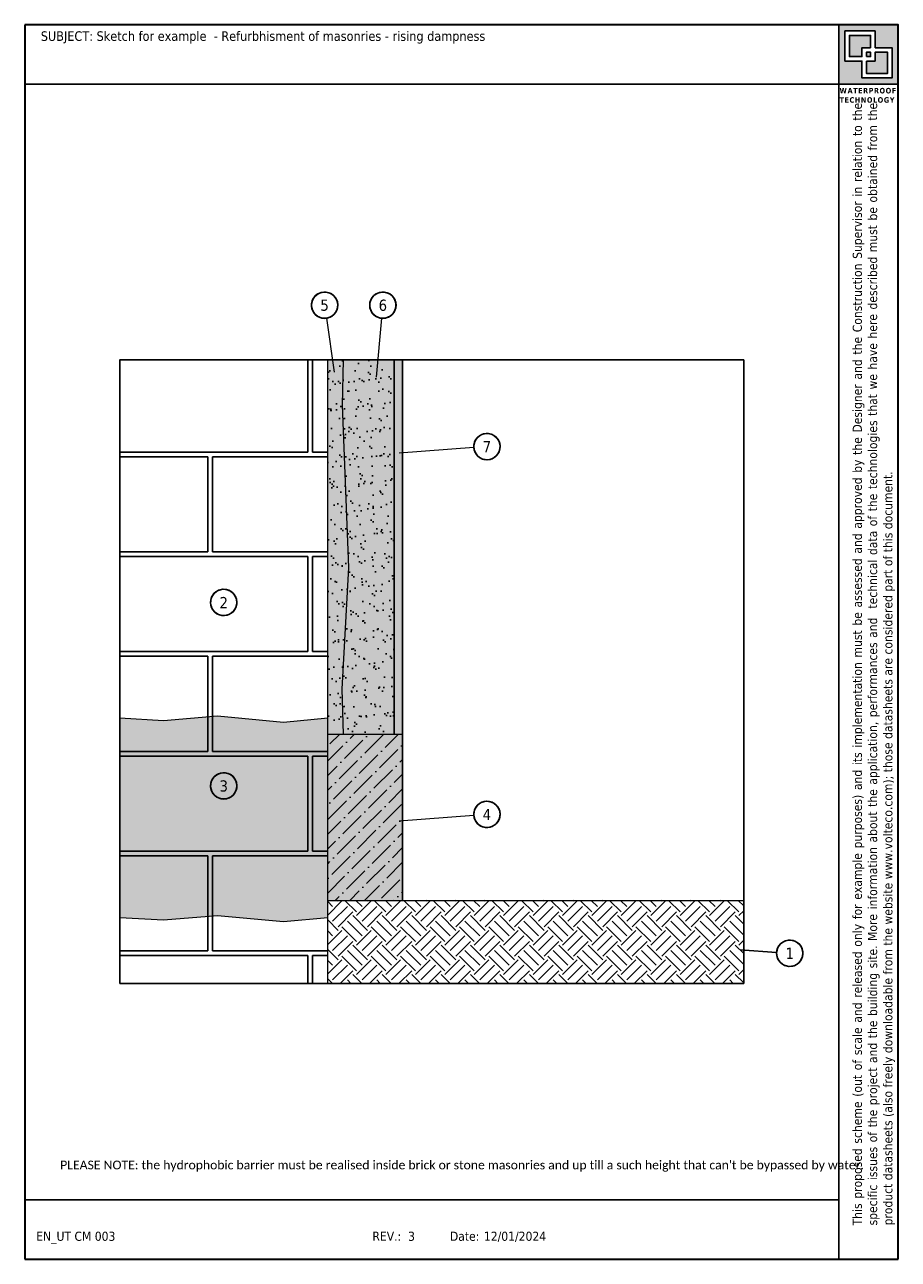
# Model space of a CAD drawing. Header units: millimetres. Extents: x 2758.2 to 2779.2, y 1515.2 to 1544.9.
import ezdxf
from ezdxf.enums import TextEntityAlignment as Align

# ---------------------------------------------------------------- set-up
doc = ezdxf.new("R2010")
doc.units = ezdxf.units.MM
doc.linetypes.add('CONTINUA', pattern=[0])
doc.layers.add('0.4', color=7, linetype='CONTINUA', lineweight=30)
doc.layers.add('163', color=7, linetype='CONTINUA')
doc.layers.add('contorno', color=6, linetype='Continuous', plot=False)
doc.layers.add('nascosto', color=7, linetype='Continuous', lineweight=25, plot=False)
doc.styles.add('tahoma', font='tahoma.ttf', dxfattribs={"height": 0.3})
pattern_1 = [(37.5, (-72436.50565, 8050.5501), (-0.015118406, 0.4624377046), [0, -0.3648, 0, -0.408, 0, -0.39]), (7.5, (-72436.50565, 8050.5501), (0.4247464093, 0.6773150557), [0, -0.1968, 0, -0.3288, 0, -0.126]), (327.5, (-72436.80085, 8050.5501), (0.7473940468, 0.0013581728), [0, -0.12, 0, -0.432, 0, -0.564]), (317.5, (-72436.80085, 8050.5501), (0.721470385, 0.2106421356), [0, -0.06, 0, -0.2832, 0, -0.324])]

msp = doc.modelspace()

# ---------------------------------------------------------------- hatches: boundary and pattern name
at = {"linetype": 'Continuous', "ltscale": 2}
h = msp.add_hatch(dxfattribs=at)
h.set_pattern_fill('AR-B816C', color=256, scale=0.3, style=0)
h.set_pattern_definition([(0, (-72436.5057, 8050.55), (2.4, 2.4), [4.6875, -0.1125]), (0, (-72438.9057, 8050.6626), (2.4, 2.4), [4.6875, -0.1125]), (90, (-72436.5057, 8050.55), (-2.4, 2.4), [-2.5125, 2.2875]), (90, (-72436.6182, 8050.55), (-2.4, 2.4), [-2.5125, 2.2875])])
h.paths.add_polyline_path([(2765.465, 1536.881), (2760.465, 1536.881), (2760.465, 1521.881), (2765.465, 1521.881)])
h = msp.add_hatch()
h.set_pattern_fill('AR-SAND', color=256, scale=0.24)
h.set_pattern_definition(pattern_1)
h.paths.add_polyline_path([(2765.465, 1527.881), (2765.893, 1527.881), (2765.963, 1531.89), (2765.808, 1535.797), (2765.835, 1536.881), (2765.465, 1536.881)])
h.paths.add_polyline_path([(2765.893, 1527.881), (2767.065, 1527.881), (2767.065, 1536.881), (2765.835, 1536.881), (2765.808, 1535.797), (2765.963, 1531.89)])
h = msp.add_hatch()
h.set_pattern_fill('AR-SAND', color=256, scale=0.24)
h.set_pattern_definition(pattern_1)
h.paths.add_polyline_path([(2765.893, 1527.881), (2767.065, 1527.881), (2767.065, 1536.881), (2765.835, 1536.881), (2765.808, 1535.797), (2765.963, 1531.89)])
h = msp.add_hatch()
h.set_pattern_fill('EARTH', color=8, scale=2, angle=45)
h.set_pattern_definition([(45, (-72436.50565, 8050.5501), (0, 0.7071067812), [0.5, -0.5]), (45, (-72436.63824, 8050.6827), (0, 0.7071067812), [0.5, -0.5]), (45, (-72436.7708, 8050.81527), (0, 0.7071067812), [0.5, -0.5]), (135, (-72436.7708, 8050.90365), (-0.7071067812, 6e-17), [0.5, -0.5]), (135, (-72436.63824, 8051.03624), (-0.7071067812, 6e-17), [0.5, -0.5]), (135, (-72436.50565, 8051.1688), (-0.7071067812, 6e-17), [0.5, -0.5])])
h.paths.add_polyline_path([(2775.465, 1523.881), (2765.465, 1523.881), (2765.465, 1521.881), (2775.465, 1521.881)])
at = {"layer": '0.4'}
h = msp.add_hatch(color=252, dxfattribs=at)
h.dxf.hatch_style = 1
h.paths.add_polyline_path([(2779.181, 1544.946), (2777.75, 1544.946), (2777.75, 1543.516), (2779.181, 1543.516)])
h.paths.add_polyline_path([(2777.899, 1544.795), (2778.623, 1544.795), (2778.623, 1544.39), (2779.031, 1544.39), (2779.031, 1543.667), (2778.308, 1543.667), (2778.308, 1544.072), (2777.899, 1544.072)], flags=16)
h.paths.add_polyline_path([(2778.006, 1544.688), (2778.516, 1544.688), (2778.516, 1544.39), (2778.308, 1544.39), (2778.308, 1544.178), (2778.006, 1544.178)], flags=0)
h.paths.add_polyline_path([(2778.414, 1544.283), (2778.516, 1544.283), (2778.516, 1544.178), (2778.414, 1544.178)], flags=0)
h.paths.add_polyline_path([(2778.414, 1544.072), (2778.623, 1544.072), (2778.623, 1544.283), (2778.924, 1544.283), (2778.924, 1543.774), (2778.414, 1543.774)], flags=0)
h.paths.add_polyline_path([(2778.516, 1544.688), (2778.006, 1544.688), (2778.006, 1544.178), (2778.308, 1544.178), (2778.308, 1544.39), (2778.516, 1544.39)], flags=0)
h.paths.add_polyline_path([(2778.516, 1544.283), (2778.414, 1544.283), (2778.414, 1544.178), (2778.516, 1544.178)], flags=0)
h.paths.add_polyline_path([(2778.924, 1544.283), (2778.623, 1544.283), (2778.623, 1544.072), (2778.414, 1544.072), (2778.414, 1543.774), (2778.924, 1543.774)], flags=0)
h = msp.add_hatch(color=252, dxfattribs=at)
h.dxf.hatch_style = 1
h.paths.add_polyline_path([(2778.516, 1544.688), (2778.006, 1544.688), (2778.006, 1544.178), (2778.308, 1544.178), (2778.308, 1544.39), (2778.516, 1544.39)])
h.paths.add_polyline_path([(2778.516, 1544.283), (2778.414, 1544.283), (2778.414, 1544.178), (2778.516, 1544.178)], flags=17)
h.paths.add_polyline_path([(2778.924, 1544.283), (2778.623, 1544.283), (2778.623, 1544.072), (2778.414, 1544.072), (2778.414, 1543.774), (2778.924, 1543.774)])
at = {"layer": '0.4', "lineweight": 0}
h = msp.add_hatch(color=42, dxfattribs=at)
h.dxf.hatch_style = 1
h.paths.add_polyline_path([(2765.893, 1527.881), (2767.065, 1527.881), (2767.065, 1536.881), (2765.835, 1536.881), (2765.808, 1535.797), (2765.963, 1531.89)])
h.paths.add_polyline_path([(2765.465, 1527.881), (2765.893, 1527.881), (2765.963, 1531.89), (2765.808, 1535.797), (2765.835, 1536.881), (2765.465, 1536.881)])
at = {"layer": '0.4', "lineweight": 0, "true_color": 0xf8f6b0}
h = msp.add_hatch(color=51, dxfattribs=at)
h.dxf.hatch_style = 1
h.paths.add_polyline_path([(2767.065, 1527.881), (2767.265, 1527.881), (2767.265, 1536.881), (2767.065, 1536.881)])
at = {"layer": '0.4', "lineweight": 0}
h = msp.add_hatch(color=111, dxfattribs=at)
h.dxf.hatch_style = 1
h.paths.add_polyline_path([(2765.465, 1528.268), (2764.402, 1528.171), (2762.813, 1528.317), (2761.514, 1528.209), (2760.465, 1528.268), (2760.465, 1523.468), (2761.514, 1523.409), (2762.813, 1523.517), (2764.402, 1523.371), (2765.465, 1523.468)])
h = msp.add_hatch(color=253, dxfattribs=at)
h.dxf.hatch_style = 1
h.paths.add_polyline_path([(2765.465, 1523.881), (2767.265, 1523.881), (2767.265, 1527.881), (2765.465, 1527.881)])
h = msp.add_hatch(dxfattribs=at)
h.set_pattern_fill('ANSI36', color=256, scale=2)
h.set_pattern_definition([(45, (-72194.87395, 8052.82434), (0.1325825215, 0.4861359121), [0.625, -0.125, 0, -0.125])])
h.paths.add_polyline_path([(2767.265, 1527.881), (2765.465, 1527.881), (2765.465, 1523.881), (2767.265, 1523.881)])

# ---------------------------------------------------------------- linework, layer by layer
for p, q in [((2767.065, 1527.881), (2767.065, 1536.881)), ((2767.265, 1523.881), (2767.265, 1536.881))]:
    msp.add_line(p, q)
for centre in [(2765.39, 1538.198), (2766.79, 1538.198), (2769.292, 1534.796), (2762.965, 1531.048), (2762.965, 1526.635), (2769.292, 1525.948)]:
    msp.add_circle(centre, 0.316)
for p, q in [((2765.435, 1537.885), (2765.623, 1536.584)), ((2766.761, 1537.884), (2766.633, 1536.468)), ((2765.465, 1521.881), (2765.465, 1536.881)), ((2768.977, 1534.773), (2767.181, 1534.639)), ((2765.465, 1527.881), (2767.265, 1527.881)), ((2768.977, 1525.924), (2767.181, 1525.79)), ((2765.465, 1523.881), (2775.465, 1523.881))]:
    msp.add_line(p, q, dxfattribs=at)
for points in [[(2765.835, 1536.881), (2765.808, 1535.797), (2765.963, 1531.89), (2765.801, 1528.965), (2765.835, 1527.881)], [(2760.465, 1528.268), (2761.514, 1528.209), (2762.813, 1528.317), (2764.402, 1528.171), (2765.465, 1528.268)], [(2760.465, 1523.468), (2761.514, 1523.409), (2762.813, 1523.517), (2764.402, 1523.371), (2765.465, 1523.468)]]:
    msp.add_lwpolyline(points, dxfattribs=at)
at = {"layer": '163', "color": 7}
msp.add_line((2776.256, 1522.63), (2775.381, 1522.691), dxfattribs=at)
msp.add_circle((2776.572, 1522.608), 0.316, dxfattribs=at)
for centre, start, end in [((2765.39, 1538.198), 70.9306, 70.3025), ((2766.79, 1538.198), 70.9306, 70.3025), ((2769.292, 1534.796), 70.9306, 70.3025), ((2762.965, 1531.048), 70.9306, 70.3025), ((2762.965, 1526.635), 70.9306, 70.3025), ((2769.292, 1525.948), 70.9306, 70.3025), ((2776.572, 1522.608), 109.6975, 109.0694)]:
    msp.add_arc(centre, 0.316, start, end, dxfattribs=at)
at = {"layer": 'contorno', "color": 4}
for p, q in [((2777.75, 1543.516), (2758.181, 1543.516)), ((2777.75, 1543.516), (2777.75, 1515.246)), ((2777.75, 1516.676), (2758.181, 1516.676))]:
    msp.add_line(p, q, dxfattribs=at)
for points in [[(2777.75, 1544.946), (2779.181, 1544.946), (2779.181, 1543.516), (2777.75, 1543.516)], [(2778.623, 1544.39), (2779.031, 1544.39), (2779.031, 1543.667), (2778.308, 1543.667), (2778.308, 1544.072), (2777.899, 1544.072), (2777.899, 1544.795), (2778.623, 1544.795)], [(2778.516, 1544.39), (2778.516, 1544.688), (2778.006, 1544.688), (2778.006, 1544.178), (2778.308, 1544.178), (2778.308, 1544.39)], [(2778.414, 1544.178), (2778.414, 1544.283), (2778.516, 1544.283), (2778.516, 1544.178)], [(2778.414, 1544.072), (2778.623, 1544.072), (2778.623, 1544.283), (2778.924, 1544.283), (2778.924, 1543.774), (2778.414, 1543.774)], [(2760.465, 1521.881), (2775.465, 1521.881), (2775.465, 1536.881), (2760.465, 1536.881)], [(2760.465, 1521.881), (2775.465, 1521.881), (2775.465, 1536.881), (2760.465, 1536.881)]]:
    msp.add_lwpolyline(points, close=True, dxfattribs=at)
at = {"layer": 'nascosto', "color": 4, "linetype": 'CONTINUA', "lineweight": 30}
for p, q in [((2758.181, 1544.946), (2758.181, 1515.246)), ((2779.181, 1544.946), (2758.181, 1544.946)), ((2779.181, 1515.246), (2779.181, 1544.946)), ((2758.181, 1515.246), (2779.181, 1515.246))]:
    msp.add_line(p, q, dxfattribs=at)

# ---------------------------------------------------------------- texts
at = {"style": 'tahoma'}
for s, p in [('EN_UT CM 003', (2758.458, 1515.911)), ('REV.:', (2766.539, 1515.911)), (' 3', (2767.314, 1515.911)), ('Date:', (2768.402, 1515.911)), ('12/01/2024', (2769.219, 1515.911))]:
    msp.add_text(s, height=0.22, rotation=0.0017, dxfattribs=at).set_placement(p, align=Align.TOP_LEFT)
at = {"color": 1, "insert": (2758.567, 1544.787), "char_height": 0.23, "attachment_point": 1, "style": 'tahoma'}
msp.add_mtext_dynamic_manual_height_columns('\\pxa0.83333,sm1.15;{\\C256;SUBJECT: Sketch for example  - Refurbhisment of masonries - rising dampness}', width=19.87543, gutter_width=0, heights=[2.721], dxfattribs=at)
at = {"color": 252, "insert": (2777.769, 1543.426), "char_height": 0.13409, "attachment_point": 1, "style": 'tahoma'}
msp.add_mtext_dynamic_manual_height_columns('{\\fTahoma|b1|i0|c0|p34;\\T1.1;WATERPROOF TECHNOLOGY}', width=1.63687, gutter_width=12.5, heights=[0], dxfattribs=at)
at = {"insert": (2778.085, 1516.061), "char_height": 0.22, "attachment_point": 1, "rotation": 90, "style": 'tahoma'}
msp.add_mtext_dynamic_manual_height_columns('\\pxqj;This proposed scheme (out of scale and released only for example purposes) and its implementation must be assessed and approved by the Designer and the Construction Supervisor in relation to the specific issues of the project and the building site. More information about the application, performances and  technical data of the technologies that we have here described must be obtained from the product datasheets (also freely downloadable from the website www.volteco.com); those datasheets are considered part of this document.', width=26.9233, gutter_width=0, heights=[3.545], dxfattribs=at)
at = {"insert": (2759.033, 1517.621), "char_height": 0.23, "width": 18.51096, "attachment_point": 1, "style": 'tahoma'}
msp.add_mtext("\\pxa0.83333,sm1.15;{\\fCalibri|b0|i0|c0|p34;\\H0.91667x;PLEASE NOTE: the hydrophobic barrier must be realised inside brick or stone masonries and up till a such height that can't be bypassed by water.}", dxfattribs=at)
at = {"layer": '163', "color": 7, "style": 'tahoma'}
for s, p in [('5', (2765.39, 1538.197)), ('6', (2766.79, 1538.197)), ('7', (2769.292, 1534.795)), ('2', (2762.965, 1531.046)), ('3', (2762.965, 1526.633)), ('4', (2769.292, 1525.946)), ('1', (2776.572, 1522.607))]:
    msp.add_text(s, height=0.27, dxfattribs=at).set_placement(p, align=Align.MIDDLE)

doc.saveas('drawing.dxf')
